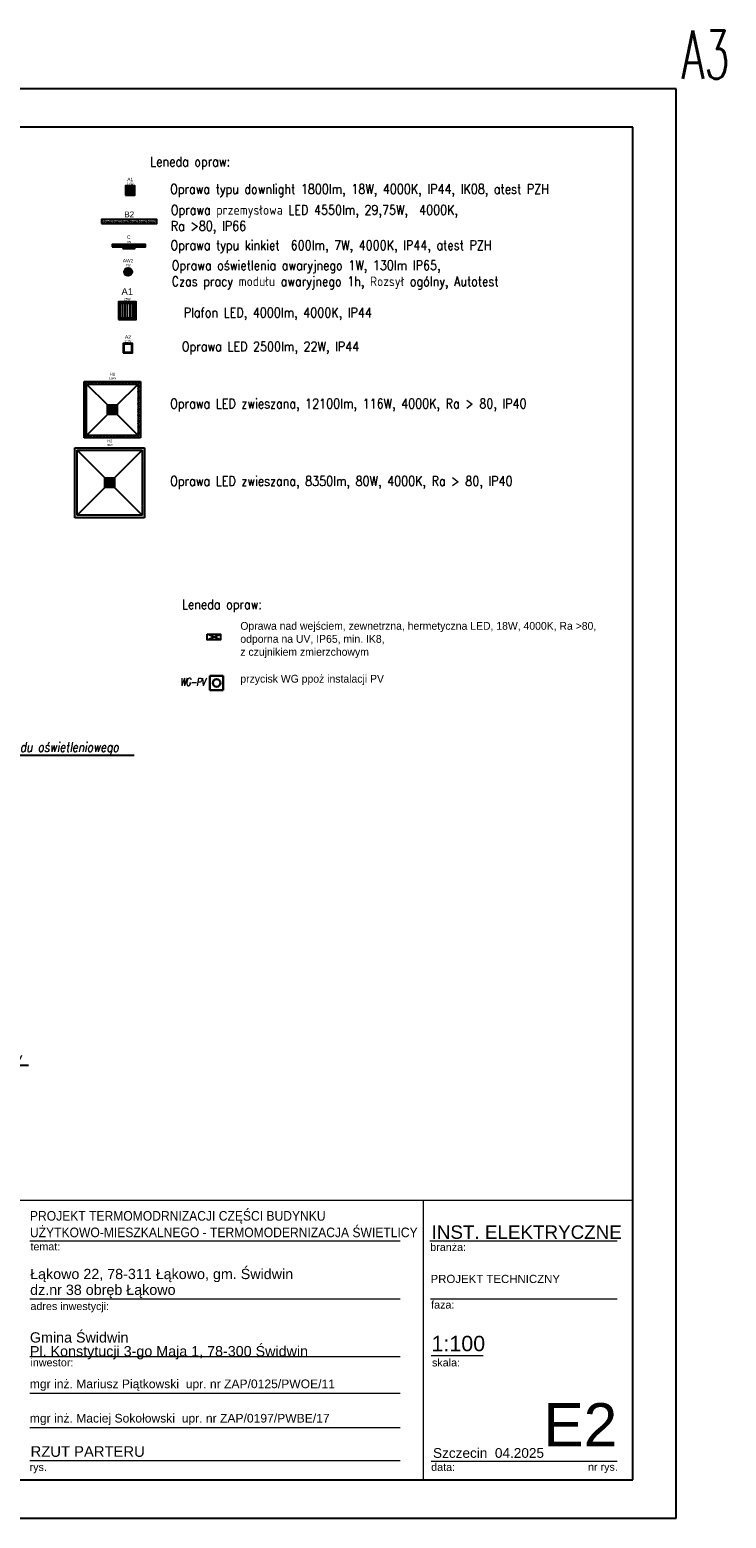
# Model space of a CAD drawing. Extents: x -631805 to -376315, y -40155 to 84873.
# Tile 214 of 256: x -468582 to -454102, y 18688 to 49613. Entities that reach past the tile are written whole.
import ezdxf
from ezdxf import colors
from ezdxf.entities.mleader import LeaderData, LeaderLine
from ezdxf.enums import TextEntityAlignment as Align
from ezdxf.math import Vec2, Vec3

# ---------------------------------------------------------------- set-up
doc = ezdxf.new("R2010")
doc.units = 0
doc.header["$MEASUREMENT"] = 0
doc.layers.get('0').update_dxf_attribs({"color": 252})
for name, color, linetype in [('!OSWIETLENIE-LL', 1, 'Continuous'), ('!OSWIETLENIE-LL-AW', 3, 'Continuous'), ('$ IE Tabela', 7, 'Continuous'), ('LL_PODSTAWOWE', 1, 'Continuous')]:
    doc.layers.add(name, color=color, linetype=linetype)
for name, color, linetype, lineweight in [('$ IE INSTALACJA ELEKTRYCZNA', 1, 'Continuous', 30), ('$ IE_OPISY', 7, 'Continuous', 25), ('$ IE_SCHEMAT', 7, 'Continuous', 0), ('ARCH TABELA_Nr_Pióra__1', 252, 'Continuous', 25), ('ARCH TABELA_Nr_Pióra__21', 252, 'Continuous', 9), ('ARCH TABELA_Nr_Pióra__7', 252, 'Continuous', 13)]:
    doc.layers.add(name, color=color, linetype=linetype, lineweight=lineweight)
doc.styles.add('GENERATED_STYLE_7', font='arial.ttf')
doc.styles.add('GENERATED_STYLE_8', font='arial.ttf')
doc.styles.add('GENERATED_STYLE_9', font='arial.ttf')
doc.styles.add('ROMANS', font='romans.shx', dxfattribs={"width": 0.85})
doc.styles.add('Solskiego 3 - PB po popr_CZYSTY$0$GENERATED_STYLE_1', font='txt')
doc.styles.get("Standard").update_dxf_attribs({"font": 'arial.ttf', "bigfont": 'BIGFONT.SHX'})

# ---------------------------------------------------------------- blocks, each defined once
blk = doc.blocks.new('a3eee')
at = {"layer": '$ IE Tabela'}
for p, q in [((23930.8, 4176.8), (19730.8, 4176.8)), ((23930.8, 1206.8), (23930.8, 4176.8)), ((23840.8, 4096.8), (19890.8, 4096.8)), ((23840.8, 1286.8), (23840.8, 4096.8)), ((19890.8, 1286.8), (23840.8, 1286.8)), ((19730.8, 1206.8), (23930.8, 1206.8))]:
    blk.add_line(p, q, dxfattribs=at)
at = {"layer": '$ IE Tabela', "style": 'ROMANS', "width": 0.6168}
blk.add_text('A3', height=100, dxfattribs=at).set_placement((23941.8, 4197.5))
blk = doc.blocks.new('wyłacznik p.poż.')
at = {"layer": '$ IE INSTALACJA ELEKTRYCZNA', "ltscale": 0.5}
for p, q in [((735.691, 190.623), (735.691, 190.323)), ((735.967, 190.623), (735.691, 190.623)), ((735.967, 190.323), (735.967, 190.623)), ((735.691, 190.323), (735.967, 190.323))]:
    blk.add_line(p, q, dxfattribs=at)
at = {"layer": '$ IE INSTALACJA ELEKTRYCZNA', "color": 7, "ltscale": 0.5}
blk.add_circle((735.829, 190.473), 0.0778, dxfattribs=at)
blk = doc.blocks.new('SQ300_1')
h = blk.add_hatch(color=256)
h.dxf.hatch_style = 1
h.paths.add_polyline_path([(-15.3, -15.3), (-15.3, 15.2), (15.2, 15.2), (15.2, -15.3)])
h.paths.add_polyline_path([(-12.5, -12.5), (-12.5, 12.5), (12.5, 12.5), (12.5, -12.5)], flags=16)
h = blk.add_hatch()
h.set_pattern_fill('ANSI31', color=256, scale=34, angle=45)
h.paths.add_polyline_path([(-12.5, -12.5), (-12.5, 12.5), (12.5, 12.5), (12.5, -12.5)])
for points in [[(-15.3, -15.3), (15.2, -15.3), (15.2, 15.2), (-15.3, 15.2)], [(-12.5, -12.5), (12.5, -12.5), (12.5, 12.5), (-12.5, 12.5)]]:
    blk.add_lwpolyline(points, close=True)
for tag, height, p in [('SYMBOL', 12, (0, 23.2)), ('MOC', 4, (-0.2, 16.7))]:
    blk.add_attdef(tag, text='', height=height).set_placement(p, align=Align.BOTTOM_CENTER)
blk = doc.blocks.new('TYTAN2LED_1150_2')
h = blk.add_hatch()
h.set_pattern_fill('GRASS', color=256, scale=3.3)
h.set_pattern_definition([(90, (-70.3742, -22.0088), (-2.333452, 2.333452), [0.61875, -4.048155]), (45, (-70.3742, -22.0088), (-2.33345, 2.33345), [0.61875, -2.68125]), (135, (-70.3742, -22.0088), (-2.33345, -2.33345), [0.61875, -2.68125])])
h.paths.add_polyline_path([(-57.6, -4.2), (-57.6, 4.2), (57.6, 4.2), (57.6, -4.2)])
blk.add_lwpolyline([(-57.6, -4.2), (57.6, -4.2), (57.6, 4.2), (-57.6, 4.2)], close=True)
for tag, height, p in [('SYMBOL', 12, (0, 5.2)), ('MOC', 4, (-0.4, -2.7))]:
    blk.add_attdef(tag, text='', height=height).set_placement(p, align=Align.BOTTOM_CENTER)
blk = doc.blocks.new('DOT_OG_1')
h = blk.add_hatch(color=256)
h.dxf.hatch_style = 1
h.paths.add_polyline_path([(7, 0, 1), (-7, 0, 1)])
h.paths.add_polyline_path([(2.2, 0, 1), (-2.2, 0, 1)], flags=16)
h = blk.add_hatch()
h.set_pattern_fill('CROSS', color=256, scale=3.3)
h.paths.add_polyline_path([(2.2, 0, 1), (-2.2, 0, 1)])
for radius in [7, 2.25]:
    blk.add_circle((0, 0), radius)
blk.add_point((0, 0))
for tag, height, p in [('SYMBOL', 6, (0, 14.7)), ('MOC', 4, (0, 8.2))]:
    blk.add_attdef(tag, text='', height=height).set_placement(p, align=Align.BOTTOM_CENTER)
blk = doc.blocks.new('SQ160_1')
h = blk.add_hatch(color=256)
h.dxf.hatch_style = 1
h.paths.add_polyline_path([(-8.1, -8.1), (-8.1, 8.1), (8.1, 8.1), (8.1, -8.1)])
h.paths.add_polyline_path([(-6.9, -6.9), (-6.9, 6.9), (6.9, 6.9), (6.9, -6.9)], flags=16)
h = blk.add_hatch()
h.set_pattern_fill('NET', color=256, scale=28)
h.paths.add_polyline_path([(-6.9, -6.9), (-6.9, 6.9), (6.9, 6.9), (6.9, -6.9)])
h = blk.add_hatch()
h.set_pattern_fill('NET', color=256, scale=28, angle=45)
h.paths.add_polyline_path([(-6.9, -6.9), (-6.9, 6.9), (6.9, 6.9), (6.9, -6.9)])
for points in [[(-8.1, -8.1), (8.1, -8.1), (8.1, 8.1), (-8.1, 8.1)], [(-6.9, -6.9), (6.9, -6.9), (6.9, 6.9), (-6.9, 6.9)]]:
    blk.add_lwpolyline(points, close=True)
for tag, height, p in [('SYMBOL', 6, (0, 14.5)), ('MOC', 4, (0, 8.8))]:
    blk.add_attdef(tag, text='', height=height).set_placement(p, align=Align.BOTTOM_CENTER)
blk = doc.blocks.new('BARIS_KINKIET_579_1')
h = blk.add_hatch()
h.set_pattern_fill('ANSI37', color=256, scale=21)
h.set_pattern_definition([(45, (0, 3.1), (-1.85616, 1.85616), []), (135, (0, 3.1), (-1.85616, -1.85616), [])])
h.paths.add_polyline_path([(-29, 1.1), (-29, 5.1), (29, 5.1), (29, 1.1)])
h = blk.add_hatch(color=256)
h.dxf.hatch_style = 1
h.paths.add_polyline_path([(-10.3, -2), (-10.3, 1.1), (10.3, 1.1), (10.3, -2)])
for points in [[(-29, 1.1), (29, 1.1), (29, 5.1), (-29, 5.1)], [(-10.3, -2), (10.3, -2), (10.3, 1.1), (-10.3, 1.1)]]:
    blk.add_lwpolyline(points, close=True)
for tag, height, p in [('SYMBOL', 6, (0, 13)), ('MOC', 4, (-0.1, 6.3))]:
    blk.add_attdef(tag, text='', height=height).set_placement(p, align=Align.BOTTOM_CENTER)
blk = doc.blocks.new('SQ160_2')
h = blk.add_hatch(color=256)
h.dxf.hatch_style = 1
h.paths.add_polyline_path([(-8.1, -8.1), (-8.1, 8.1), (8.1, 8.1), (8.1, -8.1)])
h.paths.add_polyline_path([(-6.9, -6.9), (-6.9, 6.9), (6.9, 6.9), (6.9, -6.9)], flags=16)
for points in [[(-8.1, -8.1), (8.1, -8.1), (8.1, 8.1), (-8.1, 8.1)], [(-6.9, -6.9), (6.9, -6.9), (6.9, 6.9), (-6.9, 6.9)]]:
    blk.add_lwpolyline(points, close=True)
for tag, height, p in [('SYMBOL', 6, (0, 14.5)), ('MOC', 4, (0, 8.8))]:
    blk.add_attdef(tag, text='', height=height).set_placement(p, align=Align.BOTTOM_CENTER)
blk = doc.blocks.new('BARIS_52_SQUARE_1173X1173MM_116W')
h = blk.add_hatch()
h.set_pattern_fill('STARS', color=256, scale=14)
h.set_pattern_definition([(0, (-72.3752, -66.7327), (0, 3.03109), [1.75, -1.75]), (60, (-72.3752, -66.7327), (-2.625, 1.515544), [1.75, -1.75]), (120, (-71.5002, -65.2172), (-2.625, -1.515544), [1.75, -1.75])])
h.paths.add_polyline_path([(-58.7, -58.7), (-58.7, 58.7), (58.7, 58.7), (58.7, -58.7)])
h.paths.add_polyline_path([(-53.5, -53.5), (-53.5, 53.4), (53.4, 53.4), (53.4, -53.5)], flags=16)
h.paths.add_polyline_path([(-10, -10), (-10, 10), (10, 10), (10, -10)], flags=0)
h = blk.add_hatch(color=256)
h.dxf.hatch_style = 1
h.paths.add_polyline_path([(-10, -10), (-10, 10), (10, 10), (10, -10)])
for p, q in [((-58.7, -58.7), (-58.7, 58.7)), ((-58.7, 58.7), (58.7, 58.7)), ((-53.5, -53.5), (-53.5, 53.4)), ((-53.5, 53.4), (53.4, 53.4)), ((-53.5, 53.4), (-10, 10)), ((10, 10), (53.4, 53.4)), ((53.4, 53.4), (53.4, -53.5)), ((58.7, 58.7), (58.7, -58.7)), ((-10, -10), (-10, 10)), ((-10, 10), (10, 10)), ((10, 10), (10, -10)), ((-53.5, -53.5), (-10, -10)), ((10, -10), (-10, -10)), ((10, -10), (53.4, -53.5)), ((58.7, -58.7), (-58.7, -58.7)), ((53.4, -53.5), (-53.5, -53.5))]:
    blk.add_line(p, q)
for tag, height, p in [('SYMBOL', 6, (0.2, 68.9)), ('MOC', 4, (0.2, 62.2))]:
    blk.add_attdef(tag, text='', height=height).set_placement(p, align=Align.BOTTOM_CENTER)
blk = doc.blocks.new('BARIS_52_SQUARE_1453X1453MM_80W')
h = blk.add_hatch()
h.set_pattern_fill('STARS', color=256, scale=14)
h.paths.add_polyline_path([(-72.7, -72.7), (-72.7, 72.6), (72.6, 72.6), (72.6, -72.7)])
h.paths.add_polyline_path([(-67.5, -67.5), (-67.5, 67.4), (67.4, 67.4), (67.4, -67.5)], flags=16)
h.paths.add_polyline_path([(-10, -10), (-10, 10), (10, 10), (10, -10)], flags=0)
h = blk.add_hatch(color=256)
h.dxf.hatch_style = 1
h.paths.add_polyline_path([(-10, -10), (-10, 10), (10, 10), (10, -10)])
for p, q in [((-72.7, -72.7), (-72.7, 72.6)), ((-72.7, 72.6), (72.6, 72.6)), ((-67.5, -67.5), (-67.5, 67.4)), ((-67.5, 67.4), (67.4, 67.4)), ((-10, 10), (-67.5, 67.4)), ((10, 10), (67.4, 67.4)), ((67.4, 67.4), (67.4, -67.5)), ((72.6, 72.6), (72.6, -72.7)), ((-10, -10), (-10, 10)), ((-10, 10), (10, 10)), ((10, 10), (10, -10)), ((-10, -10), (-67.5, -67.5)), ((10, -10), (-10, -10)), ((67.4, -67.5), (10, -10)), ((72.6, -72.7), (-72.7, -72.7)), ((67.4, -67.5), (-67.5, -67.5))]:
    blk.add_line(p, q)
for tag, height, p in [('SYMBOL', 6, (0.2, 81.8)), ('MOC', 4, (0.2, 75.1))]:
    blk.add_attdef(tag, text='', height=height).set_placement(p, align=Align.BOTTOM_CENTER)

msp = doc.modelspace()

# ---------------------------------------------------------------- linework, layer by layer
at = {"layer": '!OSWIETLENIE-LL'}
msp.add_lwpolyline([(-464896, 37054), (-464613, 37054), (-464613, 36941), (-464896, 36941)], close=True, dxfattribs=at)
for points in [[(-464613, 36941), (-464896, 37054)], [(-464896, 36941), (-464613, 37054)]]:
    msp.add_lwpolyline(points, dxfattribs=at)
at = {"layer": 'ARCH TABELA_Nr_Pióra__21', "color": 0, "linetype": 'Continuous'}
for p, q in [((-473544, 25299), (-456044, 25299)), ((-460406, 25299), (-460406, 19488)), ((-456044, 25299), (-456044, 19488)), ((-468578, 24449), (-460878, 24449)), ((-460266, 24449), (-456367, 24449)), ((-468578, 23249), (-460878, 23249)), ((-460249, 23249), (-456367, 23249)), ((-468578, 22049), (-460878, 22049)), ((-460237, 22067), (-459158, 22067)), ((-468578, 21289), (-460878, 21289)), ((-468578, 20575), (-460878, 20575)), ((-468578, 19888), (-460878, 19888)), ((-460237, 19871), (-457955, 19871)), ((-457955, 19871), (-456367, 19871)), ((-456044, 19488), (-468650, 19488))]:
    msp.add_line(p, q, dxfattribs=at)

# ---------------------------------------------------------------- block references
at = {"layer": '!OSWIETLENIE-LL'}
for name, p, xscale, yscale, zscale, values in [('SQ160_1', (-466493, 46272), 12, 12, 12, {'SYMBOL': 'A1', 'MOC': '17W'}), ('TYTAN2LED_1150_2', (-466513, 45629), 10, 10, 10, {'SYMBOL': 'B2', 'MOC': '47W'}), ('BARIS_KINKIET_579_1', (-466522, 45090), 12, 12, 12, {'SYMBOL': 'C', 'MOC': '7W'}), ('SQ300_1', (-466553, 43779), 12, 12, 12, {'SYMBOL': 'A1', 'MOC': '25W'}), ('SQ160_2', (-466541, 42999), 12, 12, 12, {'SYMBOL': 'A2', 'MOC': '21W'})]:
    msp.add_blockref(name, p, dxfattribs=dict(at, xscale=xscale, yscale=yscale, zscale=zscale)).add_auto_attribs(values)
at = {"layer": '!OSWIETLENIE-LL-AW', "xscale": 12, "yscale": 12, "zscale": 12}
msp.add_blockref('DOT_OG_1', (-466538, 44583), dxfattribs=at).add_auto_attribs({'SYMBOL': 'AW2', 'MOC': '1W'})
at = {"layer": '$ IE INSTALACJA ELEKTRYCZNA', "color": 7, "xscale": 999.9999999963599, "yscale": 999.9999999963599, "zscale": 999.9999999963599}
msp.add_blockref('wyłacznik p.poż.', (-1200526, -154431), dxfattribs=at)
at = {"layer": '$ IE Tabela', "transparency": 33554687, "xscale": 10, "yscale": 10, "zscale": 10}
msp.add_blockref('a3eee', (-694452, 6620), dxfattribs=at)
at = {"layer": 'LL_PODSTAWOWE', "linetype": 'ByBlock', "xscale": 10, "yscale": 10, "zscale": 10}
msp.add_blockref('BARIS_52_SQUARE_1173X1173MM_116W', (-466864, 41719), dxfattribs=at).add_auto_attribs({'SYMBOL': 'H1', 'MOC': '116W'})
at = {"layer": 'LL_PODSTAWOWE', "linetype": 'ByBlock', "xscale": 10, "yscale": 10}
msp.add_blockref('BARIS_52_SQUARE_1453X1453MM_80W', (-466920, 40203), dxfattribs=at).add_auto_attribs({'SYMBOL': 'H2', 'MOC': '80W'})

# ---------------------------------------------------------------- texts
at = {"layer": '$ IE_OPISY', "color": 7, "char_height": 200, "width": 11270, "attachment_point": 5, "style": 'ROMANS'}
for s, insert in [('\\pxql;Leneda opraw:', (-460443, 46841)), ('\\pxql;Oprawa typu downlight 1800lm, 18W, 4000K, IP44, IK08, atest PZH', (-460029, 46272)), ('\\pxql;Oprawa przemysłowa LED 4550lm, 29,75W,  4000K,\\PRa >80, IP66', (-460015, 45673)), ('\\pxql;Oprawa typu kinkiet  600lm, 7W, 4000K, IP44, atest PZH', (-460021, 45104)), ('\\pxql;Oprawa oświetlenia awaryjnego 1W, 130lm IP65, \\PCzas pracy modułu awaryjnego 1h, Rozsył ogólny, Autotest', (-459996, 44520)), ('Plafon LED, 4000lm, 4000K, IP44', (-463424, 43708)), ('Oprawa LED 2500lm, 22W, IP44 ', (-463576, 42999)), ('\\pxql;Oprawa LED zwieszana, 12100lm, 116W, 4000K, Ra > 80, IP40\\P', (-460027, 41813)), ('\\pxql;Oprawa LED zwieszana, 8350lm, 80W, 4000K, Ra > 80, IP40\\P', (-460027, 40205)), ('\\pxql;Leneda opraw:', (-459782, 37643))]:
    msp.add_mtext(s, dxfattribs=dict(at, insert=insert))
at = {"layer": '$ IE_OPISY', "color": 7, "lineweight": 30, "insert": (-465456, 36144), "char_height": 160, "attachment_point": 1, "rotation": 0.07, "line_spacing_factor": 0.75, "style": 'ROMANS'}
msp.add_mtext_dynamic_manual_height_columns('{\\Q10;\\W0.8;\\T0.85;WG-PV}', width=3.05, gutter_width=1, heights=[0], dxfattribs=at)
at = {"layer": '$ IE_SCHEMAT', "color": 0, "linetype": 'Continuous', "lineweight": 0, "ltscale": 100, "char_height": 162, "width": 7643.93, "attachment_point": 2, "style": 'Solskiego 3 - PB po popr_CZYSTY$0$GENERATED_STYLE_1'}
for s, insert in [('\\pxql;Oprawa nad wejściem, zewnetrzna, hermetyczna LED, 18W, 4000K, Ra >80, odporna na UV, IP65, min. IK8, \\Pz czujnikiem zmierzchowym', (-460382, 37309)), ('\\pxql;przycisk WG ppoż instalacji PV', (-460382, 36211))]:
    msp.add_mtext(s, dxfattribs=dict(at, insert=insert))
at = {"layer": 'ARCH TABELA_Nr_Pióra__1', "color": 0, "linetype": 'Continuous', "insert": (-468578, 24524), "char_height": 200, "attachment_point": 7, "line_spacing_factor": 1.031617, "style": 'GENERATED_STYLE_7'}
msp.add_mtext('\\pxt112.717;{\\W0.9;PROJEKT TERMOMODRNIZACJI CZĘŚCI BUDYNKU\\PUŻYTKOWO-MIESZKALNEGO - TERMOMODERNIZACJA ŚWIETLICY}', dxfattribs=at)
at = {"layer": 'ARCH TABELA_Nr_Pióra__1', "color": 0, "linetype": 'Continuous', "insert": (-468564, 20184), "char_height": 220, "attachment_point": 1, "style": 'GENERATED_STYLE_9'}
msp.add_mtext('RZUT PARTERU', dxfattribs=at)
at = {"layer": 'ARCH TABELA_Nr_Pióra__21', "color": 0, "linetype": 'Continuous', "insert": (-468578, 21988), "char_height": 212.77, "attachment_point": 7, "line_spacing_factor": 0.807442, "style": 'GENERATED_STYLE_7'}
msp.add_mtext('{Gmina Świdwin\\PPl. Konstytucji 3-go Maja 1, 78-300 Świdwin}', dxfattribs=at)
at = {"layer": 'ARCH TABELA_Nr_Pióra__7', "color": 0, "linetype": 'Continuous'}
for s, insert, char_height, attachment_point, style in [('INST. ELEKTRYCZNE', (-460228, 24773), 280, 1, 'GENERATED_STYLE_7'), ('{branża:}', (-460255, 24401), 159.6, 1, 'GENERATED_STYLE_8'), ('{temat:}', (-468567, 24413), 159.6, 1, 'GENERATED_STYLE_8'), ('{faza:}', (-460237, 23204), 159.6, 1, 'GENERATED_STYLE_8'), ('{adres inwestycji:}', (-468567, 23173), 159.58, 1, 'GENERATED_STYLE_8'), ('{1:100}', (-460230, 22478), 319.2, 1, 'GENERATED_STYLE_8'), ('{inwestor:}', (-468567, 22004), 159.58, 1, 'GENERATED_STYLE_8'), ('{skala:}', (-460219, 22002), 159.6, 1, 'GENERATED_STYLE_8'), ('mgr inż. Mariusz Piątkowski  upr. nr ZAP/0125/PWOE/11', (-468580, 21570), 180, 1, 'GENERATED_STYLE_7'), ('E2', (-456367, 21079), 900, 3, 'GENERATED_STYLE_7'), ('mgr inż. Maciej Sokołowski  upr. nr ZAP/0197/PWBE/17', (-468580, 20856), 180, 1, 'GENERATED_STYLE_7'), ('Szczecin  04.2025', (-460198, 20145), 202.13, 1, 'GENERATED_STYLE_8'), ('{rys.}', (-468585, 19831), 159.6, 1, 'GENERATED_STYLE_8'), ('{data:}', (-460236, 19831), 159.6, 1, 'GENERATED_STYLE_8'), ('{nr rys.}', (-456975, 19834), 159.6, 1, 'GENERATED_STYLE_8')]:
    msp.add_mtext(s, dxfattribs=dict(at, insert=insert, char_height=char_height, attachment_point=attachment_point, style=style))
at = {"layer": 'ARCH TABELA_Nr_Pióra__7', "linetype": 'Continuous', "insert": (-468574, 23264), "char_height": 212.77, "width": 7063.83, "attachment_point": 7, "line_spacing_factor": 0.92536, "style": 'GENERATED_STYLE_7'}
msp.add_mtext('\\C0;Łąkowo 22, 78-311 Łąkowo, gm. Świdwin\\Pdz.nr 38 obręb Łąkowo', dxfattribs=at)
at = {"layer": 'ARCH TABELA_Nr_Pióra__7', "color": 0, "linetype": 'Continuous', "insert": (-460249, 23745), "char_height": 170, "attachment_point": 1, "line_spacing_factor": 0.923713, "style": 'GENERATED_STYLE_7'}
msp.add_mtext('PROJEKT TECHNICZNY', dxfattribs=at)

# ---------------------------------------------------------------- leaders
at = {"layer": '$ IE_OPISY', "color": 7, "lineweight": 30}
ml = msp.add_multileader_mtext('Standard', dxfattribs=at)
ml.set_content('\\Q10;\\W0.8;zasilić z istn obwodu oświetleniowego', color=7, style='ROMANS')
ml.set_leader_properties()
ml.build(insert=Vec2(0, 0))
ml.multileader.update_dxf_attribs({"text_left_attachment_type": 6, "text_right_attachment_type": 6, "dogleg_length": 0.36, "arrow_head_size": 70})
ctx = ml.context
ctx.base_point, ctx.char_height, ctx.arrow_head_size, ctx.landing_gap_size, ctx.plane_origin = Vec3(-470811, 34543), 200, 70, 0.9, Vec3(-498649, 35243)
ctx.left_attachment, ctx.right_attachment = 6, 6
notes = []
notes.append((ctx, [(0, (1, 1, 0), (-470811, 34543), (1, 0), 0.36, [(0, [(-471752, 33543)], 0, [])])]))
ctx.mtext.insert, ctx.mtext.rotation, ctx.mtext.width, ctx.mtext.defined_height, ctx.mtext.flow_direction = Vec3(-470810, 34809), 6.283185, 4429.8, 383, 5
ml = msp.add_multileader_mtext('Standard', dxfattribs=at)
ml.set_content('{\\Q10;\\W0.8;istn. TL świetlicy}', color=7, style='ROMANS')
ml.set_leader_properties()
ml.build(insert=Vec2(0, 0))
ml.multileader.update_dxf_attribs({"text_left_attachment_type": 6, "text_right_attachment_type": 6, "dogleg_length": 0.36, "arrow_head_size": 70})
ctx = ml.context
ctx.base_point, ctx.char_height, ctx.arrow_head_size, ctx.landing_gap_size, ctx.plane_origin = Vec3(-470531, 28102), 200, 70, 0.9, Vec3(-494459, 31046)
ctx.left_attachment, ctx.right_attachment = 6, 6
notes.append((ctx, [(0, (1, 1, 0), (-470531, 28102), (1, 0), 0.36, [(0, [(-471930, 28895)], 0, [])])]))
ctx.mtext.insert, ctx.mtext.width, ctx.mtext.defined_height, ctx.mtext.flow_direction = Vec3(-470530, 28368), 4429.8, 383, 5
for ctx, leaders in notes:
    for number, flags, end, landing, length, lines in leaders:
        leader = LeaderData()
        leader.index, (leader.has_last_leader_line, leader.has_dogleg_vector, leader.attachment_direction) = number, flags
        leader.last_leader_point, leader.dogleg_vector, leader.dogleg_length = Vec3(end), Vec3(landing), length
        for number, points, colour, breaks in lines:
            line = LeaderLine()
            line.index, line.vertices, line.color, line.breaks = number, Vec3.list(points), colors.encode_raw_color(colour), breaks
            leader.lines.append(line)
        ctx.leaders.append(leader)

doc.saveas('drawing.dxf')
